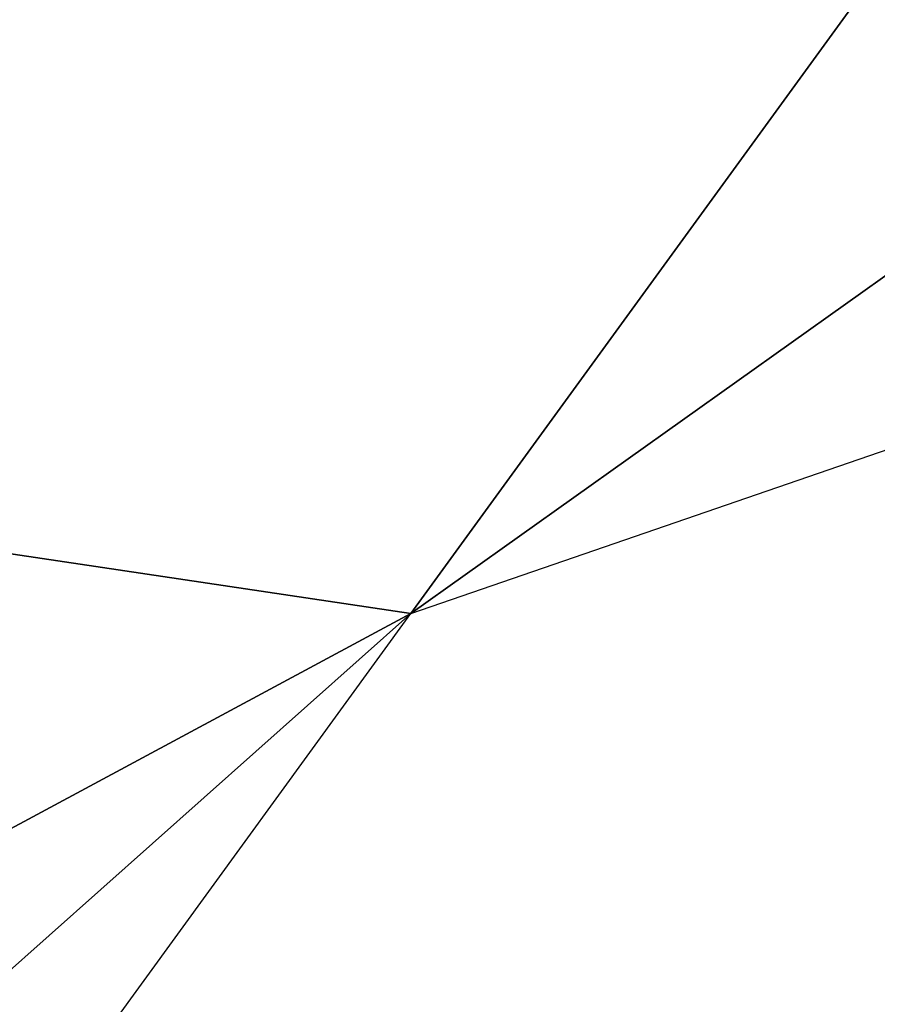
# Model space of a CAD drawing. Header units: millimetres. Extents: x 0.5 to 96.4, y -47.8 to 48.
# Tile 232 of 256: x 30.30626 to 30.31443, y -27.84986 to -27.84048. Entities that reach past the tile are written whole.
import ezdxf

# ---------------------------------------------------------------- set-up
doc = ezdxf.new("R2010")
doc.units = ezdxf.units.MM
doc.header["$LTSCALE"] = 25.4
doc.layers.get('0').update_dxf_attribs({"true_color": 0xff5454})

# ---------------------------------------------------------------- blocks, each defined once
blk = doc.blocks.new('WORKSHOP-A-6337.STL#1')
at = {"color": 250, "true_color": 0x262626}
mesh = blk.add_polyface(dxfattribs=at)
corners = [(32.0083923, -26.6365566, 160.3611908), (30.3099861, -27.8461399, 154.9118805), (31.4029579, -27.4698563, 154.6809998), (30.9032021, -27.0296574, 160.4774628)]
mesh.append_faces([[corners[k] for k in face] for face in [(0, 1, 2), (1, 0, 3)]], dxfattribs={"vtx0": -1, "color": 250})
mesh = blk.add_polyface(dxfattribs=at)
corners = [(30.9032021, -27.0296574, 160.4774628), (29.1282654, -27.6703281, 155.0465851), (30.3099861, -27.8461399, 154.9118805), (29.7143574, -26.8636494, 160.5452881)]
mesh.append_faces([[corners[k] for k in face] for face in [(0, 1, 2), (1, 0, 3)]], dxfattribs={"vtx0": -1, "color": 250})
mesh = blk.add_polyface(dxfattribs=at)
corners = [(29.1282654, -27.6703281, 155.0465851), (28.1607628, -29.0019779, 149.7061005), (30.3099861, -27.8461399, 154.9118805)]
mesh.append_faces([[corners[k] for k in face] for face in [(0, 1, 2)]], dxfattribs={"color": 250})
mesh = blk.add_polyface(dxfattribs=at)
corners = [(30.3099861, -27.8461399, 154.9118805), (28.1607628, -29.0019779, 149.7061005), (28.8138504, -29.1785793, 149.6157379)]
mesh.append_faces([[corners[k] for k in face] for face in [(0, 1, 2)]], dxfattribs={"color": 250})
mesh = blk.add_polyface(dxfattribs=at)
corners = [(30.3099861, -27.8461399, 154.9118805), (28.8138504, -29.1785793, 149.6157379), (29.3307133, -29.1939831, 149.5064697)]
mesh.append_faces([[corners[k] for k in face] for face in [(0, 1, 2)]], dxfattribs={"color": 250})
blk = doc.blocks.new('Grupuj#1')
at = {"color": 0}
blk.add_blockref('WORKSHOP-A-6337.STL#1', (-0.5071877, 47.8443489, -17.1975765), dxfattribs=at)

msp = doc.modelspace()

# ---------------------------------------------------------------- block references
at = {"color": 0}
msp.add_blockref('Grupuj#1', (0.5071877, -47.8443489, 17.1975765), dxfattribs=at)

doc.saveas('drawing.dxf')
